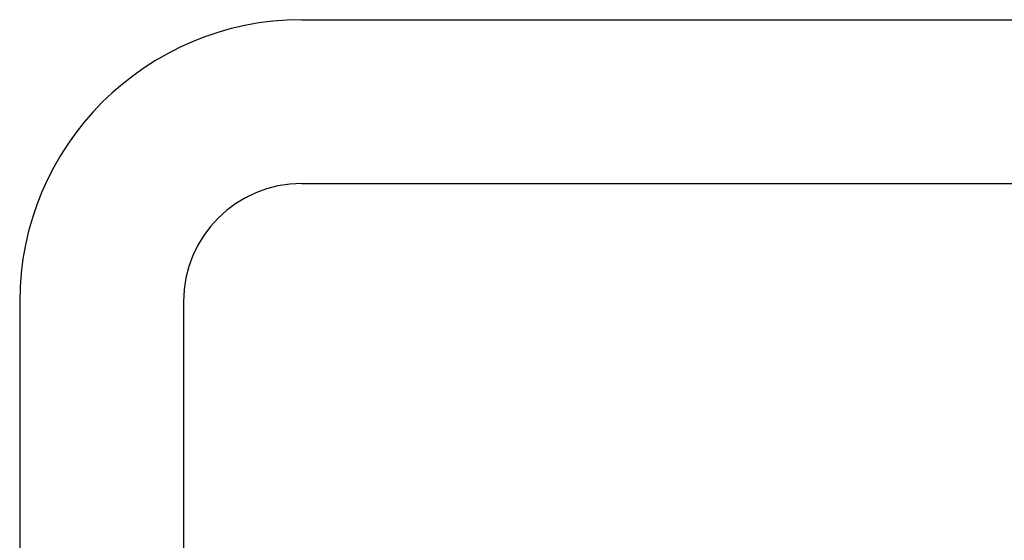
# Model space of a CAD drawing. Header units: inches. Extents: x 749 to 1245, y 24 to 374.
# Tile 21 of 145: x 851.34 to 856.75, y 261.29 to 264.15. Entities that reach past the tile are written whole.
import ezdxf

# ---------------------------------------------------------------- set-up
doc = ezdxf.new("R2010")
doc.units = ezdxf.units.IN
doc.header["$LTSCALE"] = 5
doc.header["$MEASUREMENT"] = 0
doc.layers.add('AM_0', color=7, linetype='CONTINUOUS', lineweight=30)

msp = doc.modelspace()

# ---------------------------------------------------------------- linework, layer by layer
at = {"layer": 'AM_0', "color": 112, "linetype": 'Continuous', "true_color": 0x00cc66}
for p, q in [((852.8863, 264.1486), (859.0863, 264.1486)), ((852.8863, 263.2486), (859.0863, 263.2486)), ((851.3363, 262.5986), (851.3363, 256.3986)), ((852.2363, 262.5986), (852.2363, 256.3986))]:
    msp.add_line(p, q, dxfattribs=at)
for radius in [1.55, 0.65]:
    msp.add_arc((852.8863, 262.5986), radius, 90, 180, dxfattribs=at)

doc.saveas('drawing.dxf')
